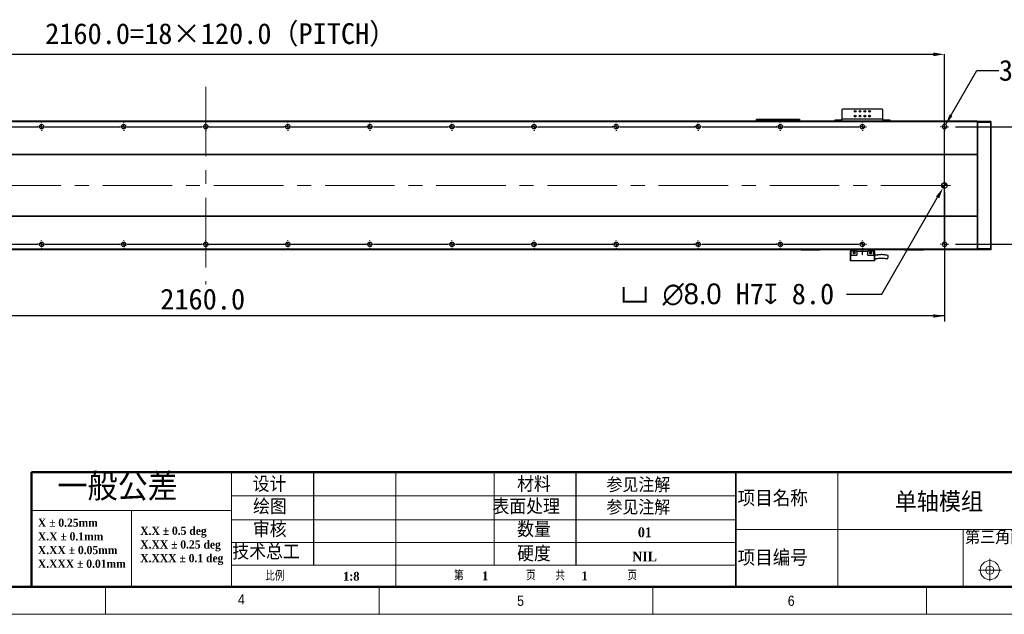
# Model space of a CAD drawing. Header units: millimetres. Extents: x 40 to 3331, y 40 to 2336.
# Tile 5 of 11: x 1154 to 2594, y 40 to 909. Entities that reach past the tile are written whole.
import ezdxf

# ---------------------------------------------------------------- set-up
doc = ezdxf.new("R2010")
doc.units = ezdxf.units.MM
doc.header["$LTSCALE"] = 8
doc.header["$PDSIZE"] = -1
doc.linetypes.add('CENTERX2', pattern=[20.32, 12.7, -2.54, 2.54, -2.54])
doc.layers.add('DIMNS', color=7, linetype='Continuous')
doc.styles.add('SLDTEXTSTYLE0', font='Gothic.ttf', dxfattribs={"width": 0.913})
doc.styles.add('SLDTEXTSTYLE1', font='timesbd.ttf', dxfattribs={"width": 0.933})
doc.styles.add('SLDTEXTSTYLE2', font='txt', dxfattribs={"bigfont": 'bigfont'})
doc.styles.add('SLDTEXTSTYLE3', font='txt', dxfattribs={"bigfont": 'bigfont'})
doc.styles.add('SLDTEXTSTYLE6', font='timesbd.ttf', dxfattribs={"width": 0.933, "bigfont": 'bigfont'})
doc.styles.add('SLDTEXTSTYLE7', font='txt')
doc.dimstyles.new('SLDDIMSTYLE0', dxfattribs={"dimtxt": 30.4, "dimasz": 16, "dimexe": 0, "dimexo": 0.0625, "dimgap": 7.6, "dimtad": 2, "dimdec": 1, "dimrnd": 1e-09, "dimzin": 4, "dimdsep": 46, "dimtxsty": 'SLDTEXTSTYLE7', "dimsah": 1, "dimcen": 0.09, "dimadec": 0, "dimazin": 1, "dimtfac": 1, "dimtdec": 1, "dimtmove": 0, "dimatfit": 0, "dimfxl": 0, "dimfrac": 2, "dimtolj": 1, "dimtzin": 12, "dimarcsym": 0})
doc.dimstyles.new('SLDDIMSTYLE1', dxfattribs={"dimtxt": 30.4, "dimasz": 16, "dimexe": 0, "dimexo": 0.0625, "dimgap": 7.6, "dimtad": 2, "dimdec": 1, "dimrnd": 1e-09, "dimzin": 4, "dimdsep": 46, "dimtxsty": 'SLDTEXTSTYLE7', "dimsah": 1, "dimcen": 0.09, "dimadec": 0, "dimazin": 1, "dimtfac": 1, "dimtdec": 1, "dimtofl": 0, "dimtmove": 0, "dimatfit": 3, "dimfxl": 0, "dimfrac": 2, "dimtolj": 1, "dimtzin": 12, "dimarcsym": 0})
doc.dimstyles.new('SLDDIMSTYLE5', dxfattribs={"dimtxt": 30.4, "dimasz": 16, "dimexe": 0, "dimexo": 0.0625, "dimgap": 7.6, "dimtad": 0, "dimtih": 1, "dimtoh": 1, "dimdec": 1, "dimrnd": 1e-09, "dimzin": 4, "dimdsep": 46, "dimtxsty": 'SLDTEXTSTYLE7', "dimsah": 1, "dimcen": 0, "dimadec": 0, "dimazin": 1, "dimtfac": 1, "dimtdec": 1, "dimtofl": 0, "dimtmove": 0, "dimatfit": 3, "dimfxl": 0, "dimfrac": 2, "dimtolj": 1, "dimtzin": 12, "dimarcsym": 0})
doc.dimstyles.new('SLDDIMSTYLE8', dxfattribs={"dimtxt": 30.4, "dimasz": 16, "dimexe": 0, "dimexo": 0.0625, "dimgap": 7.6, "dimtad": 0, "dimtih": 1, "dimtoh": 1, "dimdec": 1, "dimrnd": 1e-09, "dimzin": 12, "dimdsep": 46, "dimtxsty": 'SLDTEXTSTYLE7', "dimsah": 1, "dimcen": 0, "dimadec": 0, "dimazin": 3, "dimtfac": 1, "dimtdec": 1, "dimtofl": 0, "dimtmove": 0, "dimatfit": 3, "dimfxl": 0, "dimfrac": 2, "dimtolj": 1, "dimtzin": 12, "dimarcsym": 0})

# ---------------------------------------------------------------- blocks, each defined once
blk = doc.blocks.new('SW_NOTE_0')
at = {"color": 0, "linetype": 'Continuous', "lineweight": 0, "char_height": 12, "attachment_point": 1, "style": 'SLDTEXTSTYLE1'}
for s, insert in [('X.X ± 0.5 deg', (0, 15.8)), ('X.XX ± 0.25 deg', (0, -4.2)), ('X.XXX ± 0.1 deg', (0, -24.2))]:
    blk.add_mtext(s, dxfattribs=dict(at, insert=insert))
blk = doc.blocks.new('SW_NOTE_1')
at = {"color": 0, "linetype": 'Continuous', "lineweight": 0, "char_height": 12, "attachment_point": 1, "style": 'SLDTEXTSTYLE1'}
for s, insert in [('X ± 0.25mm ', (0, 15.8)), ('X.X ± 0.1mm', (0, -4.2))]:
    blk.add_mtext(s, dxfattribs=dict(at, insert=insert))
blk = doc.blocks.new('SW_NOTE_2')
at = {"color": 0, "linetype": 'Continuous', "lineweight": 0, "char_height": 12, "attachment_point": 1, "style": 'SLDTEXTSTYLE1'}
for s, insert in [('X.XX ± 0.05mm', (0, 15.8)), ('X.XXX ± 0.01mm', (0, -4.2))]:
    blk.add_mtext(s, dxfattribs=dict(at, insert=insert))
blk = doc.blocks.new('_D_23')
at = {"layer": 'DIMNS'}
for p, q in [((346.3, 650.3), (346.3, 468.2)), ((2506.3, 656.8), (2506.3, 468.2)), ((2506.3, 476.2), (346.3, 476.2))]:
    blk.add_line(p, q, dxfattribs=at)
for points in [[(346.3, 476.2), (362.3, 473.8), (362.3, 478.6)], [(2506.3, 476.2), (2490.3, 478.6), (2490.3, 473.8)]]:
    blk.add_solid(points, dxfattribs=at)
at = {"layer": 'DIMNS', "insert": (1359.8, 516.1), "char_height": 30.4, "attachment_point": 1, "style": 'SLDTEXTSTYLE7'}
blk.add_mtext('2160.0', dxfattribs=at)
blk = doc.blocks.new('_D_24')
at = {"layer": 'Defpoints', "color": 0}
for p in [(2504.3, 663.5), (2508.3, 670.4)]:
    blk.add_point(p, dxfattribs=at)
at = {"layer": 'DIMNS', "color": 0, "lineweight": -2}
for p, q in [((2414.6, 508), (2496.3, 649.7)), ((2363, 508), (2414.6, 508))]:
    blk.add_line(p, q, dxfattribs=at)
at = {"layer": 'DIMNS', "color": 0}
blk.add_solid([(2494, 651), (2498.7, 648.3), (2504.3, 663.5)], dxfattribs=at)
at = {"layer": 'DIMNS', "color": 0, "insert": (2033.1, 523.8), "char_height": 30.4, "attachment_point": 1, "style": 'SLDTEXTSTYLE7'}
blk.add_mtext('\\A1;{\\fGDT|b0|i0|c134|p2;v} {\\fMS PGothic|b0|i0|c128|p34;∅8.0} H7{\\fGDT|b0|i0|c134|p2;x} 8.0', dxfattribs=at)
blk = doc.blocks.new('_D_26')
at = {"layer": 'DIMNS'}
for p, q in [((2508, 755.8), (2553.9, 835.3)), ((2553.9, 835.3), (2585.9, 835.3))]:
    blk.add_line(p, q, dxfattribs=at)
blk.add_solid([(2508, 755.8), (2518.1, 768.5), (2513.9, 770.9)], dxfattribs=at)
at = {"layer": 'DIMNS', "char_height": 30.4, "attachment_point": 1, "style": 'SLDTEXTSTYLE7'}
for s, insert in [('38X ', (2585.9, 850.6)), ('%%c', (2665, 850.3)), (' 6.6 THROUGH HOLE', (2712, 850.6))]:
    blk.add_mtext(s, dxfattribs=dict(at, insert=insert))
blk = doc.blocks.new('_D_27')
at = {"layer": 'DIMNS'}
for p, q in [((2522.3, 753), (2662.3, 753)), ((2654.3, 753), (2654.3, 581)), ((2522.3, 581), (2662.3, 581))]:
    blk.add_line(p, q, dxfattribs=at)
for points in [[(2654.3, 753), (2651.9, 737), (2656.7, 737)], [(2654.3, 581), (2656.7, 597), (2651.9, 597)]]:
    blk.add_solid(points, dxfattribs=at)
at = {"layer": 'DIMNS', "insert": (2614.5, 623.7), "char_height": 30.4, "attachment_point": 1, "rotation": 90, "style": 'SLDTEXTSTYLE7'}
blk.add_mtext('172.0', dxfattribs=at)
blk = doc.blocks.new('_D_28')
at = {"layer": 'Defpoints', "color": 0}
for p in [(2506.3, 858.8), (346.3, 758.8), (2506.3, 581)]:
    blk.add_point(p, dxfattribs=at)
at = {"layer": 'DIMNS', "color": 0, "lineweight": -2}
for p, q in [((346.3, 758.9), (346.3, 858.8)), ((362.3, 858.8), (2490.3, 858.8)), ((2506.3, 581), (2506.3, 858.8))]:
    blk.add_line(p, q, dxfattribs=at)
at = {"layer": 'DIMNS', "color": 0}
for points in [[(362.3, 861.4), (362.3, 856.1), (346.3, 858.8)], [(2490.3, 861.4), (2490.3, 856.1), (2506.3, 858.8)]]:
    blk.add_solid(points, dxfattribs=at)
at = {"layer": 'DIMNS', "color": 0, "insert": (1448.2, 904.3), "char_height": 30.4, "attachment_point": 2, "style": 'SLDTEXTSTYLE7'}
blk.add_mtext('\\A1;2160.0=18×120.0（PITCH）', dxfattribs=at)
blk = doc.blocks.new('SW_CENTERMARKSYMBOL_8')
at = {"layer": 'DIMNS', "color": 0}
for p, q in [((720, 5.08), (720, 5.84)), ((720, 0), (720, 2.54)), ((720, 0), (720, 2.54)), ((720, 0), (720, 2.54)), ((720, 0), (720, 2.54)), ((720, 0), (720, 2.54)), ((720, 0), (720, 2.54)), ((720, 0), (720, 2.54)), ((840, 5.08), (840, 5.84)), ((840, 0), (840, 2.54)), ((840, 0), (840, 2.54)), ((840, 0), (840, 2.54)), ((840, 0), (840, 2.54)), ((840, 0), (840, 2.54)), ((840, 0), (840, 2.54)), ((840, 0), (840, 2.54)), ((840, 0), (840, 2.54)), ((960, 5.08), (960, 5.84)), ((960, 0), (960, 2.54)), ((960, 0), (960, 2.54)), ((960, 0), (960, 2.54)), ((960, 0), (960, 2.54)), ((960, 0), (960, 2.54)), ((960, 0), (960, 2.54)), ((960, 0), (960, 2.54)), ((960, 0), (960, 2.54)), ((960, 0), (960, 2.54)), ((1080, 5.08), (1080, 5.84)), ((1080, 0), (1080, 2.54)), ((1080, 0), (1080, 2.54)), ((1080, 0), (1080, 2.54)), ((1080, 0), (1080, 2.54)), ((1080, 0), (1080, 2.54)), ((1080, 0), (1080, 2.54)), ((1080, 0), (1080, 2.54)), ((1080, 0), (1080, 2.54)), ((1200, 5.08), (1200, 5.84)), ((1200, 0), (1200, 2.54)), ((1200, 0), (1200, 2.54)), ((1200, 0), (1200, 2.54)), ((1200, 0), (1200, 2.54)), ((1200, 0), (1200, 2.54)), ((1200, 0), (1200, 2.54)), ((1200, 0), (1200, 2.54)), ((1320, 5.08), (1320, 5.84)), ((1320, 0), (1320, 2.54)), ((1320, 0), (1320, 2.54)), ((1320, 0), (1320, 2.54)), ((1320, 0), (1320, 2.54)), ((1320, 0), (1320, 2.54)), ((1320, 0), (1320, 2.54)), ((1440, 5.08), (1440, 5.84)), ((1440, 0), (1440, 2.54)), ((1440, 0), (1440, 2.54)), ((1440, 0), (1440, 2.54)), ((1440, 0), (1440, 2.54)), ((1440, 0), (1440, 2.54)), ((1560, 5.08), (1560, 5.84)), ((1560, 0), (1560, 2.54)), ((1560, 0), (1560, 2.54)), ((1560, 0), (1560, 2.54)), ((1560, 0), (1560, 2.54)), ((1680, 5.08), (1680, 5.84)), ((1680, 0), (1680, 2.54)), ((1680, 0), (1680, 2.54)), ((1680, 0), (1680, 2.54)), ((1800, 5.08), (1800, 5.84)), ((1800, 0), (1800, 2.54)), ((1800, 0), (1800, 2.54)), ((1920, 5.08), (1920, 5.84)), ((1920, 0), (1920, 2.54)), ((605.08, 0), (714.92, 0)), ((714.92, 0), (714.16, 0)), ((720, 0), (717.46, 0)), ((720, 0), (717.46, 0)), ((720, 0), (717.46, 0)), ((720, 0), (717.46, 0)), ((720, 0), (717.46, 0)), ((720, 0), (717.46, 0)), ((720, 0), (717.46, 0)), ((720, 0), (720, -2.54)), ((720, 0), (722.54, 0)), ((720, 0), (720, -2.54)), ((720, 0), (722.54, 0)), ((720, 0), (720, -2.54)), ((720, 0), (722.54, 0)), ((720, 0), (720, -2.54)), ((720, 0), (722.54, 0)), ((720, 0), (720, -2.54)), ((720, 0), (722.54, 0)), ((720, 0), (720, -2.54)), ((720, 0), (722.54, 0)), ((720, 0), (720, -2.54)), ((720, 0), (722.54, 0)), ((720, -5.08), (720, -5.84)), ((725.08, 0), (725.84, 0)), ((725.08, 0), (834.92, 0)), ((834.92, 0), (834.16, 0)), ((840, 0), (837.46, 0)), ((840, 0), (837.46, 0)), ((840, 0), (837.46, 0)), ((840, 0), (837.46, 0)), ((840, 0), (837.46, 0)), ((840, 0), (837.46, 0)), ((840, 0), (837.46, 0)), ((840, 0), (837.46, 0)), ((840, 0), (840, -2.54)), ((840, 0), (842.54, 0)), ((840, 0), (840, -2.54)), ((840, 0), (842.54, 0)), ((840, 0), (840, -2.54)), ((840, 0), (842.54, 0)), ((840, 0), (840, -2.54)), ((840, 0), (842.54, 0)), ((840, 0), (840, -2.54)), ((840, 0), (842.54, 0)), ((840, 0), (840, -2.54)), ((840, 0), (842.54, 0)), ((840, 0), (840, -2.54)), ((840, 0), (842.54, 0)), ((840, 0), (840, -2.54)), ((840, 0), (842.54, 0)), ((840, -5.08), (840, -5.84)), ((845.08, 0), (845.84, 0)), ((845.08, 0), (954.92, 0)), ((954.92, 0), (954.16, 0)), ((960, 0), (957.46, 0)), ((960, 0), (957.46, 0)), ((960, 0), (957.46, 0)), ((960, 0), (957.46, 0)), ((960, 0), (957.46, 0)), ((960, 0), (957.46, 0)), ((960, 0), (957.46, 0)), ((960, 0), (957.46, 0)), ((960, 0), (957.46, 0)), ((960, 0), (960, -2.54)), ((960, 0), (962.54, 0)), ((960, 0), (960, -2.54)), ((960, 0), (962.54, 0)), ((960, 0), (960, -2.54)), ((960, 0), (962.54, 0)), ((960, 0), (960, -2.54)), ((960, 0), (962.54, 0)), ((960, 0), (960, -2.54)), ((960, 0), (962.54, 0)), ((960, 0), (960, -2.54)), ((960, 0), (962.54, 0)), ((960, 0), (960, -2.54)), ((960, 0), (962.54, 0)), ((960, 0), (960, -2.54)), ((960, 0), (962.54, 0)), ((960, 0), (960, -2.54)), ((960, 0), (962.54, 0)), ((960, -5.08), (960, -5.84)), ((965.08, 0), (965.84, 0)), ((965.08, 0), (1074.92, 0)), ((1074.92, 0), (1074.16, 0)), ((1080, 0), (1077.46, 0)), ((1080, 0), (1077.46, 0)), ((1080, 0), (1077.46, 0)), ((1080, 0), (1077.46, 0)), ((1080, 0), (1077.46, 0)), ((1080, 0), (1077.46, 0)), ((1080, 0), (1077.46, 0)), ((1080, 0), (1077.46, 0)), ((1080, 0), (1080, -2.54)), ((1080, 0), (1082.54, 0)), ((1080, 0), (1080, -2.54)), ((1080, 0), (1082.54, 0)), ((1080, 0), (1080, -2.54)), ((1080, 0), (1082.54, 0)), ((1080, 0), (1080, -2.54)), ((1080, 0), (1082.54, 0)), ((1080, 0), (1080, -2.54)), ((1080, 0), (1082.54, 0)), ((1080, 0), (1080, -2.54)), ((1080, 0), (1082.54, 0)), ((1080, 0), (1080, -2.54)), ((1080, 0), (1082.54, 0)), ((1080, 0), (1080, -2.54)), ((1080, 0), (1082.54, 0)), ((1080, -5.08), (1080, -5.84)), ((1085.08, 0), (1085.84, 0)), ((1085.08, 0), (1194.92, 0)), ((1194.92, 0), (1194.16, 0)), ((1200, 0), (1197.46, 0)), ((1200, 0), (1197.46, 0)), ((1200, 0), (1197.46, 0)), ((1200, 0), (1197.46, 0)), ((1200, 0), (1197.46, 0)), ((1200, 0), (1197.46, 0)), ((1200, 0), (1197.46, 0)), ((1200, 0), (1200, -2.54)), ((1200, 0), (1202.54, 0)), ((1200, 0), (1200, -2.54)), ((1200, 0), (1202.54, 0)), ((1200, 0), (1200, -2.54)), ((1200, 0), (1202.54, 0)), ((1200, 0), (1200, -2.54)), ((1200, 0), (1202.54, 0)), ((1200, 0), (1200, -2.54)), ((1200, 0), (1202.54, 0)), ((1200, 0), (1200, -2.54)), ((1200, 0), (1202.54, 0)), ((1200, 0), (1200, -2.54)), ((1200, 0), (1202.54, 0)), ((1200, -5.08), (1200, -5.84)), ((1205.08, 0), (1205.84, 0)), ((1205.08, 0), (1314.92, 0)), ((1314.92, 0), (1314.16, 0)), ((1320, 0), (1317.46, 0)), ((1320, 0), (1317.46, 0)), ((1320, 0), (1317.46, 0)), ((1320, 0), (1317.46, 0)), ((1320, 0), (1317.46, 0)), ((1320, 0), (1317.46, 0)), ((1320, 0), (1320, -2.54)), ((1320, 0), (1322.54, 0)), ((1320, 0), (1320, -2.54)), ((1320, 0), (1322.54, 0)), ((1320, 0), (1320, -2.54)), ((1320, 0), (1322.54, 0)), ((1320, 0), (1320, -2.54)), ((1320, 0), (1322.54, 0)), ((1320, 0), (1320, -2.54)), ((1320, 0), (1322.54, 0)), ((1320, 0), (1320, -2.54)), ((1320, 0), (1322.54, 0)), ((1320, -5.08), (1320, -5.84)), ((1325.08, 0), (1325.84, 0)), ((1325.08, 0), (1434.92, 0)), ((1434.92, 0), (1434.16, 0)), ((1440, 0), (1437.46, 0)), ((1440, 0), (1437.46, 0)), ((1440, 0), (1437.46, 0)), ((1440, 0), (1437.46, 0)), ((1440, 0), (1437.46, 0)), ((1440, 0), (1440, -2.54)), ((1440, 0), (1442.54, 0)), ((1440, 0), (1440, -2.54)), ((1440, 0), (1442.54, 0)), ((1440, 0), (1440, -2.54)), ((1440, 0), (1442.54, 0)), ((1440, 0), (1440, -2.54)), ((1440, 0), (1442.54, 0)), ((1440, 0), (1440, -2.54)), ((1440, 0), (1442.54, 0)), ((1440, -5.08), (1440, -5.84)), ((1445.08, 0), (1445.84, 0)), ((1445.08, 0), (1554.92, 0)), ((1554.92, 0), (1554.16, 0)), ((1560, 0), (1557.46, 0)), ((1560, 0), (1557.46, 0)), ((1560, 0), (1557.46, 0)), ((1560, 0), (1557.46, 0)), ((1560, 0), (1560, -2.54)), ((1560, 0), (1562.54, 0)), ((1560, 0), (1560, -2.54)), ((1560, 0), (1562.54, 0)), ((1560, 0), (1560, -2.54)), ((1560, 0), (1562.54, 0)), ((1560, 0), (1560, -2.54)), ((1560, 0), (1562.54, 0)), ((1560, -5.08), (1560, -5.84)), ((1565.08, 0), (1565.84, 0)), ((1565.08, 0), (1674.92, 0)), ((1674.92, 0), (1674.16, 0)), ((1680, 0), (1677.46, 0)), ((1680, 0), (1677.46, 0)), ((1680, 0), (1677.46, 0)), ((1680, 0), (1680, -2.54)), ((1680, 0), (1682.54, 0)), ((1680, 0), (1680, -2.54)), ((1680, 0), (1682.54, 0)), ((1680, 0), (1680, -2.54)), ((1680, 0), (1682.54, 0)), ((1680, -5.08), (1680, -5.84)), ((1685.08, 0), (1685.84, 0)), ((1685.08, 0), (1794.92, 0)), ((1794.92, 0), (1794.16, 0)), ((1800, 0), (1797.46, 0)), ((1800, 0), (1797.46, 0)), ((1800, 0), (1800, -2.54)), ((1800, 0), (1802.54, 0)), ((1800, 0), (1800, -2.54)), ((1800, 0), (1802.54, 0)), ((1800, -5.08), (1800, -5.84)), ((1805.08, 0), (1805.84, 0)), ((1805.08, 0), (1914.92, 0)), ((1920, 0), (1917.46, 0)), ((1920, 0), (1920, -2.54)), ((1920, 0), (1922.54, 0)), ((1920, -5.08), (1920, -5.84)), ((1925.08, 0), (1925.84, 0))]:
    blk.add_line(p, q, dxfattribs=at)
blk = doc.blocks.new('SW_CENTERMARKSYMBOL_9')
at = {"layer": 'DIMNS', "color": 0}
for p, q in [((600, 5.08), (600, 5.84)), ((600, 0), (600, 2.54)), ((600, 0), (600, 2.54)), ((600, 0), (600, 2.54)), ((600, 0), (600, 2.54)), ((600, 0), (600, 2.54)), ((600, 0), (600, 2.54)), ((600, 0), (600, 2.54)), ((720, 5.08), (720, 5.84)), ((720, 0), (720, 2.54)), ((720, 0), (720, 2.54)), ((720, 0), (720, 2.54)), ((720, 0), (720, 2.54)), ((720, 0), (720, 2.54)), ((720, 0), (720, 2.54)), ((720, 0), (720, 2.54)), ((720, 0), (720, 2.54)), ((840, 5.08), (840, 5.84)), ((840, 0), (840, 2.54)), ((840, 0), (840, 2.54)), ((840, 0), (840, 2.54)), ((840, 0), (840, 2.54)), ((840, 0), (840, 2.54)), ((840, 0), (840, 2.54)), ((840, 0), (840, 2.54)), ((840, 0), (840, 2.54)), ((840, 0), (840, 2.54)), ((960, 5.08), (960, 5.84)), ((960, 0), (960, 2.54)), ((960, 0), (960, 2.54)), ((960, 0), (960, 2.54)), ((960, 0), (960, 2.54)), ((960, 0), (960, 2.54)), ((960, 0), (960, 2.54)), ((960, 0), (960, 2.54)), ((960, 0), (960, 2.54)), ((1080, 5.08), (1080, 5.84)), ((1080, 0), (1080, 2.54)), ((1080, 0), (1080, 2.54)), ((1080, 0), (1080, 2.54)), ((1080, 0), (1080, 2.54)), ((1080, 0), (1080, 2.54)), ((1080, 0), (1080, 2.54)), ((1080, 0), (1080, 2.54)), ((1200, 5.08), (1200, 5.84)), ((1200, 0), (1200, 2.54)), ((1200, 0), (1200, 2.54)), ((1200, 0), (1200, 2.54)), ((1200, 0), (1200, 2.54)), ((1200, 0), (1200, 2.54)), ((1200, 0), (1200, 2.54)), ((1320, 5.08), (1320, 5.84)), ((1320, 0), (1320, 2.54)), ((1320, 0), (1320, 2.54)), ((1320, 0), (1320, 2.54)), ((1320, 0), (1320, 2.54)), ((1320, 0), (1320, 2.54)), ((1440, 5.08), (1440, 5.84)), ((1440, 0), (1440, 2.54)), ((1440, 0), (1440, 2.54)), ((1440, 0), (1440, 2.54)), ((1440, 0), (1440, 2.54)), ((1560, 5.08), (1560, 5.84)), ((1560, 0), (1560, 2.54)), ((1560, 0), (1560, 2.54)), ((1560, 0), (1560, 2.54)), ((1680, 5.08), (1680, 5.84)), ((1680, 0), (1680, 2.54)), ((1680, 0), (1680, 2.54)), ((1800, 5.08), (1800, 5.84)), ((1800, 0), (1800, 2.54)), ((485.08, 0), (594.92, 0)), ((594.92, 0), (594.16, 0)), ((600, 0), (597.46, 0)), ((600, 0), (597.46, 0)), ((600, 0), (597.46, 0)), ((600, 0), (597.46, 0)), ((600, 0), (597.46, 0)), ((600, 0), (597.46, 0)), ((600, 0), (597.46, 0)), ((600, 0), (600, -2.54)), ((600, 0), (602.54, 0)), ((600, 0), (600, -2.54)), ((600, 0), (602.54, 0)), ((600, 0), (600, -2.54)), ((600, 0), (602.54, 0)), ((600, 0), (600, -2.54)), ((600, 0), (602.54, 0)), ((600, 0), (600, -2.54)), ((600, 0), (602.54, 0)), ((600, 0), (600, -2.54)), ((600, 0), (602.54, 0)), ((600, 0), (600, -2.54)), ((600, 0), (602.54, 0)), ((600, -5.08), (600, -5.84)), ((605.08, 0), (605.84, 0)), ((605.08, 0), (714.92, 0)), ((714.92, 0), (714.16, 0)), ((720, 0), (717.46, 0)), ((720, 0), (717.46, 0)), ((720, 0), (717.46, 0)), ((720, 0), (717.46, 0)), ((720, 0), (717.46, 0)), ((720, 0), (717.46, 0)), ((720, 0), (717.46, 0)), ((720, 0), (717.46, 0)), ((720, 0), (720, -2.54)), ((720, 0), (722.54, 0)), ((720, 0), (720, -2.54)), ((720, 0), (722.54, 0)), ((720, 0), (720, -2.54)), ((720, 0), (722.54, 0)), ((720, 0), (720, -2.54)), ((720, 0), (722.54, 0)), ((720, 0), (720, -2.54)), ((720, 0), (722.54, 0)), ((720, 0), (720, -2.54)), ((720, 0), (722.54, 0)), ((720, 0), (720, -2.54)), ((720, 0), (722.54, 0)), ((720, 0), (720, -2.54)), ((720, 0), (722.54, 0)), ((720, -5.08), (720, -5.84)), ((725.08, 0), (725.84, 0)), ((725.08, 0), (834.92, 0)), ((834.92, 0), (834.16, 0)), ((840, 0), (837.46, 0)), ((840, 0), (837.46, 0)), ((840, 0), (837.46, 0)), ((840, 0), (837.46, 0)), ((840, 0), (837.46, 0)), ((840, 0), (837.46, 0)), ((840, 0), (837.46, 0)), ((840, 0), (837.46, 0)), ((840, 0), (837.46, 0)), ((840, 0), (840, -2.54)), ((840, 0), (842.54, 0)), ((840, 0), (840, -2.54)), ((840, 0), (842.54, 0)), ((840, 0), (840, -2.54)), ((840, 0), (842.54, 0)), ((840, 0), (840, -2.54)), ((840, 0), (842.54, 0)), ((840, 0), (840, -2.54)), ((840, 0), (842.54, 0)), ((840, 0), (840, -2.54)), ((840, 0), (842.54, 0)), ((840, 0), (840, -2.54)), ((840, 0), (842.54, 0)), ((840, 0), (840, -2.54)), ((840, 0), (842.54, 0)), ((840, 0), (840, -2.54)), ((840, 0), (842.54, 0)), ((840, -5.08), (840, -5.84)), ((845.08, 0), (845.84, 0)), ((845.08, 0), (954.92, 0)), ((954.92, 0), (954.16, 0)), ((960, 0), (957.46, 0)), ((960, 0), (957.46, 0)), ((960, 0), (957.46, 0)), ((960, 0), (957.46, 0)), ((960, 0), (957.46, 0)), ((960, 0), (957.46, 0)), ((960, 0), (957.46, 0)), ((960, 0), (957.46, 0)), ((960, 0), (960, -2.54)), ((960, 0), (962.54, 0)), ((960, 0), (960, -2.54)), ((960, 0), (962.54, 0)), ((960, 0), (960, -2.54)), ((960, 0), (962.54, 0)), ((960, 0), (960, -2.54)), ((960, 0), (962.54, 0)), ((960, 0), (960, -2.54)), ((960, 0), (962.54, 0)), ((960, 0), (960, -2.54)), ((960, 0), (962.54, 0)), ((960, 0), (960, -2.54)), ((960, 0), (962.54, 0)), ((960, 0), (960, -2.54)), ((960, 0), (962.54, 0)), ((960, -5.08), (960, -5.84)), ((965.08, 0), (965.84, 0)), ((965.08, 0), (1074.92, 0)), ((1074.92, 0), (1074.16, 0)), ((1080, 0), (1077.46, 0)), ((1080, 0), (1077.46, 0)), ((1080, 0), (1077.46, 0)), ((1080, 0), (1077.46, 0)), ((1080, 0), (1077.46, 0)), ((1080, 0), (1077.46, 0)), ((1080, 0), (1077.46, 0)), ((1080, 0), (1080, -2.54)), ((1080, 0), (1082.54, 0)), ((1080, 0), (1080, -2.54)), ((1080, 0), (1082.54, 0)), ((1080, 0), (1080, -2.54)), ((1080, 0), (1082.54, 0)), ((1080, 0), (1080, -2.54)), ((1080, 0), (1082.54, 0)), ((1080, 0), (1080, -2.54)), ((1080, 0), (1082.54, 0)), ((1080, 0), (1080, -2.54)), ((1080, 0), (1082.54, 0)), ((1080, 0), (1080, -2.54)), ((1080, 0), (1082.54, 0)), ((1080, -5.08), (1080, -5.84)), ((1085.08, 0), (1085.84, 0)), ((1085.08, 0), (1194.92, 0)), ((1194.92, 0), (1194.16, 0)), ((1200, 0), (1197.46, 0)), ((1200, 0), (1197.46, 0)), ((1200, 0), (1197.46, 0)), ((1200, 0), (1197.46, 0)), ((1200, 0), (1197.46, 0)), ((1200, 0), (1197.46, 0)), ((1200, 0), (1200, -2.54)), ((1200, 0), (1202.54, 0)), ((1200, 0), (1200, -2.54)), ((1200, 0), (1202.54, 0)), ((1200, 0), (1200, -2.54)), ((1200, 0), (1202.54, 0)), ((1200, 0), (1200, -2.54)), ((1200, 0), (1202.54, 0)), ((1200, 0), (1200, -2.54)), ((1200, 0), (1202.54, 0)), ((1200, 0), (1200, -2.54)), ((1200, 0), (1202.54, 0)), ((1200, -5.08), (1200, -5.84)), ((1205.08, 0), (1205.84, 0)), ((1205.08, 0), (1314.92, 0)), ((1314.92, 0), (1314.16, 0)), ((1320, 0), (1317.46, 0)), ((1320, 0), (1317.46, 0)), ((1320, 0), (1317.46, 0)), ((1320, 0), (1317.46, 0)), ((1320, 0), (1317.46, 0)), ((1320, 0), (1320, -2.54)), ((1320, 0), (1322.54, 0)), ((1320, 0), (1320, -2.54)), ((1320, 0), (1322.54, 0)), ((1320, 0), (1320, -2.54)), ((1320, 0), (1322.54, 0)), ((1320, 0), (1320, -2.54)), ((1320, 0), (1322.54, 0)), ((1320, 0), (1320, -2.54)), ((1320, 0), (1322.54, 0)), ((1320, -5.08), (1320, -5.84)), ((1325.08, 0), (1325.84, 0)), ((1325.08, 0), (1434.92, 0)), ((1434.92, 0), (1434.16, 0)), ((1440, 0), (1437.46, 0)), ((1440, 0), (1437.46, 0)), ((1440, 0), (1437.46, 0)), ((1440, 0), (1437.46, 0)), ((1440, 0), (1440, -2.54)), ((1440, 0), (1442.54, 0)), ((1440, 0), (1440, -2.54)), ((1440, 0), (1442.54, 0)), ((1440, 0), (1440, -2.54)), ((1440, 0), (1442.54, 0)), ((1440, 0), (1440, -2.54)), ((1440, 0), (1442.54, 0)), ((1440, -5.08), (1440, -5.84)), ((1445.08, 0), (1445.84, 0)), ((1445.08, 0), (1554.92, 0)), ((1554.92, 0), (1554.16, 0)), ((1560, 0), (1557.46, 0)), ((1560, 0), (1557.46, 0)), ((1560, 0), (1557.46, 0)), ((1560, 0), (1560, -2.54)), ((1560, 0), (1562.54, 0)), ((1560, 0), (1560, -2.54)), ((1560, 0), (1562.54, 0)), ((1560, 0), (1560, -2.54)), ((1560, 0), (1562.54, 0)), ((1560, -5.08), (1560, -5.84)), ((1565.08, 0), (1565.84, 0)), ((1565.08, 0), (1674.92, 0)), ((1674.92, 0), (1674.16, 0)), ((1680, 0), (1677.46, 0)), ((1680, 0), (1677.46, 0)), ((1680, 0), (1680, -2.54)), ((1680, 0), (1682.54, 0)), ((1680, 0), (1680, -2.54)), ((1680, 0), (1682.54, 0)), ((1680, -5.08), (1680, -5.84)), ((1685.08, 0), (1685.84, 0)), ((1685.08, 0), (1794.92, 0)), ((1800, 0), (1797.46, 0)), ((1800, 0), (1800, -2.54)), ((1800, 0), (1802.54, 0)), ((1800, -5.08), (1800, -5.84)), ((1805.08, 0), (1805.84, 0))]:
    blk.add_line(p, q, dxfattribs=at)
blk = doc.blocks.new('SW_CENTERMARKSYMBOL_10')
at = {"layer": 'DIMNS', "color": 0}
for p, q in [((-5.08, 0), (-5.84, 0)), ((0, 0), (-2.54, 0)), ((0, 5.08), (0, 5.84)), ((0, 0), (0, 2.54)), ((0, 0), (0, -2.54)), ((0, 0), (2.54, 0)), ((5.08, 0), (5.84, 0)), ((0, -5.08), (0, -5.84))]:
    blk.add_line(p, q, dxfattribs=at)
blk = doc.blocks.new('SW_CENTERMARKSYMBOL_11')
at = {"layer": 'DIMNS', "color": 0}
for p, q in [((-5.08, 0), (-5.84, 0)), ((0, 0), (-2.54, 0)), ((0, 5.08), (0, 5.84)), ((0, 0), (0, 2.54)), ((0, 0), (0, -2.54)), ((0, 0), (2.54, 0)), ((5.08, 0), (5.84, 0)), ((0, -5.08), (0, -5.84))]:
    blk.add_line(p, q, dxfattribs=at)
blk = doc.blocks.new('SW_DOWELSYMBOL_6')
at = {"linetype": 'Continuous', "lineweight": 18}
h = blk.add_hatch(color=0, dxfattribs=at)
edge = h.paths.add_edge_path(flags=0)
edge.add_arc((0, 0), 4, 180, 270)
edge.add_line((0, -4), (0, 0))
edge.add_line((0, 0), (-4, 0))
h = blk.add_hatch(color=0, dxfattribs=at)
edge = h.paths.add_edge_path(flags=0)
edge.add_arc((0, 0), 4, 0, 90)
edge.add_line((0, 4), (0, 0))
edge.add_line((0, 0), (4, 0))
at = {"layer": 'DIMNS', "color": 0}
blk.add_circle((0, 0), 4, dxfattribs=at)

msp = doc.modelspace()

# ---------------------------------------------------------------- linework, layer by layer
at = {"color": 7, "linetype": 'Continuous', "lineweight": 25}
for p, q in [((2357.3486776, 778.7713308), (2356.3486309, 777.7713288)), ((2356.3486309, 777.7713288), (2356.3486309, 763.9713336)), ((2415.3486461, 778.7713308), (2357.3486776, 778.7713308)), ((2416.3486929, 777.7713288), (2415.3486461, 778.7713308)), ((2416.3486929, 763.9713336), (2416.3486929, 777.7713288)), ((2231.3486309, 761.9713295), (2231.3486309, 763.9713336)), ((2231.3486309, 763.9713336), (2232.3486776, 763.9713336)), ((2232.3486776, 763.9713336), (2232.3486776, 761.9713295)), ((2232.3486776, 763.9713336), (2286.3486976, 763.9713336)), ((2286.3486976, 761.9713295), (2286.3486976, 763.9713336)), ((2286.3486976, 763.9713336), (2294.3487138, 763.9713336)), ((2294.3487138, 763.9713336), (2294.3487138, 761.9713295)), ((2346.3486404, 760.9713275), (2346.3486404, 762.9713315)), ((2346.3486404, 762.9713315), (2347.3486871, 762.9713315)), ((2347.3486871, 762.9713315), (2347.3486871, 760.9713275)), ((2347.3486871, 762.9713315), (2355.3487033, 762.9713315)), ((2355.3487033, 762.9713315), (2355.3487033, 760.9713275)), ((2356.3486309, 762.9713315), (2355.3487033, 762.9713315)), ((2416.3486929, 763.9713336), (2356.3486309, 763.9713336)), ((2356.3486309, 760.9713275), (2356.3486309, 763.9713336)), ((2416.3486929, 763.9713336), (2416.3486929, 760.9713275)), ((2417.3487396, 762.9713315), (2416.3486929, 762.9713315)), ((2417.3487396, 762.9713315), (2417.3487396, 760.9713275)), ((2417.3487396, 762.9713315), (2425.3486366, 762.9713315)), ((2425.3486366, 760.9713275), (2425.3486366, 762.9713315)), ((2425.3486366, 762.9713315), (2426.3486833, 762.9713315)), ((2426.3486833, 762.9713315), (2426.3486833, 760.9713275)), ((2554.3487043, 760.9713275), (298.3486623, 760.9713275)), ((2554.3487043, 759.9713329), (298.3486623, 759.9713329)), ((2232.3486776, 761.9713295), (2231.3486309, 761.9713295)), ((2232.3486776, 761.9713295), (2286.3486976, 761.9713295)), ((2259.348628, 760.9713275), (2259.348628, 761.9713295)), ((2294.3487138, 761.9713295), (2286.3486976, 761.9713295)), ((2294.3487138, 761.9713295), (2294.3487138, 760.9713275)), ((2554.3487043, 760.6713299), (2554.6486349, 760.9713275)), ((2554.3487043, 760.9713275), (2554.3487043, 759.9713329)), ((2554.3487043, 759.9713329), (2554.3487043, 712.4713298)), ((2554.3487043, 758.8470701), (2554.6486349, 758.9713309)), ((2554.6486349, 760.9713275), (2554.6486349, 758.9713309)), ((2554.6486349, 760.9713275), (2574.0486354, 760.9713275)), ((2554.6486349, 758.9713309), (2554.6486349, 574.9713305)), ((2574.0486354, 758.9713309), (2554.6486349, 758.9713309)), ((2574.0486354, 758.9713309), (2574.0486354, 760.9713275)), ((2574.3486852, 760.6713299), (2574.0486354, 760.9713275)), ((2574.0486354, 574.9713305), (2574.0486354, 758.9713309)), ((2574.3486852, 758.8470701), (2574.0486354, 758.9713309)), ((2574.3486852, 760.6713299), (2574.3486852, 758.8470701)), ((2574.3486852, 758.8470701), (2574.3486852, 575.0955913)), ((2554.3487043, 712.4713298), (298.3486623, 712.4713298)), ((2554.3487043, 711.9713288), (298.3486623, 711.9713288)), ((2554.3487043, 712.4713298), (2554.3487043, 711.9713288)), ((2554.3487043, 711.9713288), (2554.3487043, 621.9713289)), ((2554.3487043, 621.9713289), (298.3486623, 621.9713289)), ((2554.3487043, 621.4713316), (298.3486623, 621.4713316)), ((2554.3487043, 621.9713289), (2554.3487043, 621.4713316)), ((2554.3487043, 621.4713316), (2554.3487043, 573.9713285)), ((2554.3487043, 573.9713285), (298.3486623, 573.9713285)), ((2554.3487043, 572.9713339), (298.3486623, 572.9713339)), ((2296.8486518, 572.7713305), (2296.8486518, 572.9713339)), ((2296.8486518, 572.7713305), (2297.1487016, 572.4713329)), ((2296.8486518, 572.7713305), (2297.8486986, 572.7713305)), ((2297.9729147, 572.4713329), (2297.1487016, 572.4713329)), ((2297.8486986, 572.9713339), (2297.8486986, 572.7713305)), ((2297.9729147, 572.4713329), (2297.8486986, 572.7713305)), ((2297.8486986, 572.7713305), (2323.8487215, 572.7713305)), ((2323.7243862, 572.4713329), (2297.9729147, 572.4713329)), ((2323.7243862, 572.4713329), (2323.8487215, 572.7713305)), ((2324.5487184, 572.4713329), (2323.7243862, 572.4713329)), ((2323.8487215, 572.7713305), (2323.8487215, 572.9713339)), ((2323.8487215, 572.7713305), (2324.848649, 572.7713305)), ((2324.5487184, 572.4713329), (2324.848649, 572.7713305)), ((2324.848649, 572.9713339), (2324.848649, 572.7713305)), ((2369.5486755, 571.0713316), (2368.3487148, 571.0713316)), ((2368.3487148, 571.0713316), (2368.3487148, 556.6713337)), ((2369.3486423, 571.0713316), (2369.3486423, 572.9713339)), ((2369.5486755, 565.0713269), (2369.3486423, 565.0713269)), ((2369.3486423, 556.6713337), (2369.3486423, 565.0713269)), ((2378.3487053, 571.0713316), (2369.5486755, 571.0713316)), ((2369.5486755, 571.0713316), (2369.5486755, 565.0713269)), ((2369.5486755, 565.0713269), (2378.3487053, 565.0713269)), ((2378.3487053, 571.0713316), (2386.0987396, 571.0713316)), ((2378.3487053, 571.0713316), (2378.3487053, 565.0713269)), ((2386.5987033, 571.0713316), (2386.0987396, 571.0713316)), ((2386.0987396, 571.0713316), (2386.0987396, 566.3213331)), ((2386.5987033, 571.0713316), (2394.3487377, 571.0713316)), ((2386.5987033, 566.3213331), (2386.5987033, 571.0713316)), ((2394.3487377, 565.0713269), (2394.3487377, 571.0713316)), ((2403.1486482, 571.0713316), (2394.3487377, 571.0713316)), ((2394.3487377, 565.0713269), (2403.1486482, 565.0713269)), ((2399.357912, 569.1225503), (2399.4892807, 568.7185425)), ((2403.1486482, 565.0713269), (2403.1486482, 571.0713316)), ((2404.3487281, 571.0713316), (2403.1486482, 571.0713316)), ((2403.3486814, 565.0713269), (2403.1486482, 565.0713269)), ((2403.3486814, 571.0713316), (2403.3486814, 572.9713339)), ((2403.3486814, 565.0713269), (2403.3486814, 556.6713337)), ((2404.3487281, 556.6713337), (2404.3487281, 571.0713316)), ((2447.8486747, 572.7713305), (2447.8486747, 572.9713339)), ((2447.8486747, 572.7713305), (2448.8487215, 572.7713305)), ((2447.8486747, 572.7713305), (2448.1487245, 572.4713329)), ((2448.9729375, 572.4713329), (2448.1487245, 572.4713329)), ((2448.8487215, 572.9713339), (2448.8487215, 572.7713305)), ((2448.9729375, 572.4713329), (2448.8487215, 572.7713305)), ((2448.8487215, 572.7713305), (2474.8486251, 572.7713305)), ((2474.7244091, 572.4713329), (2448.9729375, 572.4713329)), ((2474.7244091, 572.4713329), (2474.8486251, 572.7713305)), ((2475.5487413, 572.4713329), (2474.7244091, 572.4713329)), ((2474.8486251, 572.7713305), (2474.8486251, 572.9713339)), ((2474.8486251, 572.7713305), (2475.8486719, 572.7713305)), ((2475.5487413, 572.4713329), (2475.8486719, 572.7713305)), ((2475.8486719, 572.9713339), (2475.8486719, 572.7713305)), ((2554.3487043, 575.0955913), (2554.6486349, 574.9713305)), ((2554.3487043, 573.9713285), (2554.3487043, 572.9713339)), ((2554.3487043, 573.2713316), (2554.6486349, 572.9713339)), ((2554.6486349, 574.9713305), (2554.6486349, 572.9713339)), ((2554.6486349, 574.9713305), (2574.0486354, 574.9713305)), ((2574.0486354, 572.9713339), (2554.6486349, 572.9713339)), ((2574.3486852, 575.0955913), (2574.0486354, 574.9713305)), ((2574.0486354, 572.9713339), (2574.0486354, 574.9713305)), ((2574.3486852, 573.2713316), (2574.0486354, 572.9713339)), ((2574.3486852, 575.0955913), (2574.3486852, 573.2713316)), ((2369.3486423, 556.6713337), (2368.3487148, 556.6713337)), ((2403.3486814, 556.6713337), (2369.3486423, 556.6713337)), ((2404.3487281, 556.6713337), (2403.3486814, 556.6713337))]:
    msp.add_line(p, q, dxfattribs=at)
at = {"color": 8, "linetype": 'Continuous', "lineweight": 25}
for p, q in [((2384.0986461, 768.4713278), (2381.5987081, 768.4713278)), ((2391.0987348, 768.4713278), (2388.5986776, 768.4713278))]:
    msp.add_line(p, q, dxfattribs=at)
at = {"color": 7, "linetype": 'Continuous', "lineweight": 50}
for p, q in [((1171.7559834, 248), (1171.7559834, 80)), ((1171.7559834, 248), (1464, 248)), ((3280, 248), (1464, 248)), ((80, 80), (3280, 80))]:
    msp.add_line(p, q, dxfattribs=at)
at = {"color": 7, "linetype": 'Continuous', "lineweight": 18}
for p, q in [((1464, 248), (1464, 220)), ((1464, 192), (1464, 248)), ((1464, 220), (1464, 248)), ((1704.336839, 248), (1704.336839, 80)), ((1848, 248), (1848, 112.0474543)), ((2350.6031435, 248), (2350.6031435, 80)), ((1464, 192), (1464, 220)), ((1464, 213.2644636), (2201.4758613, 213.2644636)), ((1464, 192), (1171.7559834, 192)), ((1317.8779917, 192), (1317.8779917, 80)), ((1464, 192), (1464, 80)), ((1464, 178.0393756), (2201.4758613, 178.0393756)), ((2201.4758613, 164), (2674.0064972, 164)), ((2533.8235685, 164), (2533.8235685, 80)), ((1464, 145.0437235), (2201.4758613, 145.0437235)), ((2572.6369816, 121.1881967), (2572.6369816, 88.504689)), ((2201.4758613, 112.0474543), (1464, 112.0474543)), ((2555.9987653, 104.5499805), (2589.6093225, 104.5499805)), ((80, 80), (3280, 80)), ((984, 80), (3280, 80)), ((1280, 40), (1280, 80)), ((1680, 40), (1680, 80)), ((2080, 80), (2080, 40)), ((2480, 40), (2480, 80)), ((40, 40), (3320, 40))]:
    msp.add_line(p, q, dxfattribs=at)
at = {"color": 7, "linetype": 'Continuous', "lineweight": 35}
msp.add_line((2201.4758613, 248), (2201.4758613, 80), dxfattribs=at)
at = {"color": 7, "linetype": 'Continuous', "lineweight": 25}
for centre, radius in [((2375.8486833, 775.4713306), 1.25), ((2375.8486833, 768.4713306), 1.25), ((2382.8486833, 775.4713306), 1.25), ((2382.8486833, 768.4713306), 1.25), ((2389.8486833, 775.4713306), 1.25), ((2389.8486833, 768.4713306), 1.25), ((2396.8486833, 775.4713306), 1.25), ((2396.8486833, 768.4713306), 1.25), ((1186.3486833, 752.9713306), 3.3), ((1306.3486833, 752.9713306), 3.3), ((1426.3486833, 752.9713306), 3.3), ((1546.3486833, 752.9713306), 3.3), ((1666.3486833, 752.9713306), 3.3), ((1786.3486833, 752.9713306), 3.3), ((1906.3486833, 752.9713306), 3.3), ((2026.3486833, 752.9713306), 3.3), ((2146.3486833, 752.9713306), 3.3), ((2266.3486833, 752.9713306), 3.3), ((2386.3486833, 752.9713306), 3.3), ((2506.3486833, 752.9713306), 3.3), ((2506.3486833, 666.9713306), 4), ((1186.3486833, 580.9713306), 3.3), ((1306.3486833, 580.9713306), 3.3), ((1426.3486833, 580.9713306), 3.3), ((1546.3486833, 580.9713306), 3.3), ((1666.3486833, 580.9713306), 3.3), ((1786.3486833, 580.9713306), 3.3), ((1906.3486833, 580.9713306), 3.3), ((2026.3486833, 580.9713306), 3.3), ((2146.3486833, 580.9713306), 3.3), ((2266.3486833, 580.9713306), 3.3), ((2386.3486833, 580.9713306), 3.3), ((2506.3486833, 580.9713306), 3.3), ((2374.3486833, 568.5713306), 1.6), ((2398.3486833, 568.5713306), 1.6)]:
    msp.add_circle(centre, radius, dxfattribs=at)
at = {"color": 7, "linetype": 'Continuous', "lineweight": 18}
for radius in [14, 6]:
    msp.add_circle((2572.6369816, 104.5499805), radius, dxfattribs=at)
at = {"color": 7, "linetype": 'Continuous', "lineweight": 25}
msp.add_arc((2386.3486833, 566.3213306), 0.25, 180, 0, dxfattribs=at)
for points, knots in [([(2375.489232, 568.7185425), (2375.5085283, 568.5899787), (2375.5473097, 568.3315925), (2375.4402756, 567.9414292), (2375.2182354, 567.5955699), (2374.8823097, 567.329112), (2374.4644062, 567.1785294), (2374.0068029, 567.1712189), (2373.5718714, 567.3022057), (2373.3405754, 567.4843926), (2373.2318849, 567.5700057)], [0, 0, 0, 0, 0.11473976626, 0.23060270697, 0.35093412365, 0.4758346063, 0.60547079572, 0.73940228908, 0.87754004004, 1, 1, 1, 1]), ([(2374.3302793, 569.8708046), (2374.4721852, 569.8437742), (2374.7553347, 569.7898395), (2375.1088926, 569.5371187), (2375.2881644, 569.2881199), (2375.3496787, 569.1422425), (2375.3579826, 569.1225503)], [0, 0, 0, 0, 0.3223662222, 0.6432277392, 0.9518386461, 1, 1, 1, 1]), ([(2375.3315181, 569.1454533), (2375.3149601, 569.1803137), (2375.2483609, 569.3205277), (2375.0395084, 569.5076942), (2374.7318209, 569.6754948), (2374.4868342, 569.7200547), (2374.3596424, 569.7212843), (2374.3486375, 569.7213907)], [0, 0, 0, 0, 0.096598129, 0.3885338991, 0.6804420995, 0.9723511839, 1, 1, 1, 1]), ([(2398.3486862, 569.7213311), (2398.2327318, 569.7111144), (2398.0007834, 569.6906776), (2397.684431, 569.5304751), (2397.4285153, 569.2904732), (2397.2561968, 568.9832327), (2397.1828848, 568.6391236), (2397.2157542, 568.2886734), (2397.3514216, 567.9639731), (2397.5776514, 567.6943862), (2397.8739557, 567.5045085), (2398.2133723, 567.4115164), (2398.565116, 567.4238805), (2398.897047, 567.5404994), (2399.1797371, 567.7507492), (2399.3848642, 568.0353704), (2399.5034042, 568.3695646), (2399.4939885, 568.6022177), (2399.4892807, 568.7185425)], [0, 0, 0, 0, 0.0624926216, 0.1250066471, 0.1874944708, 0.2499929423, 0.31249647, 0.3749965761, 0.437498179, 0.4999936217, 0.562495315, 0.6249914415, 0.6874978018, 0.7499923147, 0.8124985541, 0.8749958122, 0.9374988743, 1, 1, 1, 1]), ([(2399.4892807, 568.7185425), (2399.5085143, 568.589981), (2399.5471688, 568.331606), (2399.4403706, 567.9414106), (2399.2182693, 567.595573), (2398.8823626, 567.3291104), (2398.4644151, 567.178519), (2398.0067718, 567.1712121), (2397.5718008, 567.3022046), (2397.3405048, 567.4843922), (2397.2318143, 567.5700057)], [0, 0, 0, 0, 0.1147342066, 0.2305856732, 0.3509142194, 0.4758117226, 0.6054448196, 0.7394085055, 0.8775429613, 1, 1, 1, 1]), ([(2397.7267713, 569.5230488), (2397.7943587, 569.5681342), (2397.9800261, 569.691987), (2398.2053718, 569.7099237), (2398.3486862, 569.7213311)], [0, 0, 0, 0, 0.3640242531, 1, 1, 1, 1]), ([(2397.7267713, 569.5230488), (2397.7943587, 569.5681342), (2397.9800261, 569.691987), (2398.2053718, 569.7099237), (2398.3486862, 569.7213311)], [0, 0, 0, 0, 0.3640242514, 1, 1, 1, 1]), ([(2397.7267713, 569.5230488), (2397.7935219, 569.5703683), (2397.9176407, 569.6583562), (2398.0686185, 569.674643), (2398.138401, 569.6821708)], [0, 0, 0, 0, 0.537796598, 1, 1, 1, 1]), ([(2398.3486862, 569.7213311), (2398.2179475, 569.7166792), (2398.0611584, 569.7111005), (2397.9285686, 569.6349822), (2397.9065389, 569.6223352)], [0, 0, 0, 0, 0.8338504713, 1, 1, 1, 1]), ([(2397.9091615, 569.6252335), (2397.9267356, 569.6354088), (2398.0578337, 569.7113143), (2398.2137076, 569.7166825), (2398.3486862, 569.7213311)], [0, 0, 0, 0, 0.1340525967, 1, 1, 1, 1]), ([(2398.330328, 569.8708046), (2398.4721945, 569.8437633), (2398.7553356, 569.7897935), (2399.1088452, 569.5371259), (2399.2884076, 569.2882208), (2399.3496501, 569.1422434), (2399.357912, 569.1225503)], [0, 0, 0, 0, 0.3222953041, 0.6432460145, 0.9518718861, 1, 1, 1, 1]), ([(2423.6612291, 564.8635674), (2422.6911591, 565.0184494), (2420.880312, 565.3075703), (2418.4115301, 565.6912345), (2416.3528665, 565.8599986), (2414.4990078, 565.8988858), (2412.4663269, 565.8181608), (2410.6349863, 565.611371), (2409.1242985, 565.3939215), (2408.1145767, 565.2428637), (2407.0720304, 565.0913441), (2406.0092357, 564.972514), (2405.0914056, 564.8950453), (2404.5421339, 564.9284054), (2404.3487281, 564.9401519)], [0, 0, 0, 0, 0.155775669, 0.2907892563, 0.3967702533, 0.4749938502, 0.5735891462, 0.7047504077, 0.754692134, 0.8070901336, 0.8612100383, 0.9159554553, 0.970406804, 1, 1, 1, 1]), ([(2423.0960579, 559.9645648), (2423.1306107, 559.9506002), (2423.2287336, 559.9109438), (2423.421248, 560.1777648), (2423.6358422, 560.6763008), (2423.8235432, 561.3729348), (2423.9635764, 562.1794194), (2424.0412765, 563.0185875), (2424.0452583, 563.7985904), (2423.9718412, 564.4146735), (2423.8400185, 564.8029429), (2423.7170098, 564.8333352), (2423.6609907, 564.8471761)], [0, 0, 0, 0, 0.057407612, 0.1630254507, 0.2664674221, 0.3699784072, 0.4747878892, 0.5815854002, 0.6902314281, 0.7997760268, 0.9088163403, 1, 1, 1, 1]), ([(2404.3487281, 559.9549461), (2404.583857, 559.9465309), (2405.3016748, 559.9208404), (2406.4470062, 560.009008), (2408.1284877, 560.20216), (2409.8277248, 560.470792), (2411.5044895, 560.7007266), (2412.9526263, 560.8460463), (2414.6392946, 560.9316231), (2416.5496319, 560.8687214), (2418.5874972, 560.6445063), (2420.6970456, 560.2871677), (2422.2440843, 560.0497599), (2423.090455, 559.9198762)], [0, 0, 0, 0, 0.0368636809, 0.1125400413, 0.1785188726, 0.3028060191, 0.3842715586, 0.4445257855, 0.5302895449, 0.6473418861, 0.7447481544, 0.8603540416, 1, 1, 1, 1])]:
    msp.add_open_spline(points, degree=3, knots=knots, dxfattribs=at)
at = {"layer": 'DIMNS', "linetype": 'CENTERX2', "lineweight": 18}
for p, q in [((1426.3486833, 811.4713306), (1426.3486833, 522.4713306)), ((2515.1486833, 666.9713306), (270.8585861, 666.9713306))]:
    msp.add_line(p, q, dxfattribs=at)
at = {"layer": 'DIMNS', "color": 7}
for p, q in [((1584.2007008, 112.0474543), (1584.2007008, 248)), ((1967.4614906, 248), (1967.4614906, 112.0474543))]:
    msp.add_line(p, q, dxfattribs=at)

# ---------------------------------------------------------------- block references
at = {"color": 7, "linetype": 'Continuous', "lineweight": 0}
for name, p in [('SW_NOTE_1', (1180.8686615, 164.1737335)), ('SW_NOTE_0', (1330.5570432, 152.3120833)), ('SW_NOTE_2', (1180.8686615, 124.1737344))]:
    msp.add_blockref(name, p, dxfattribs=at)
at = {"layer": 'DIMNS'}
for name, p in [('SW_CENTERMARKSYMBOL_8', (466.3486833, 752.9713306)), ('SW_CENTERMARKSYMBOL_10', (2506.3486833, 752.9713306)), ('SW_DOWELSYMBOL_6', (2506.3486833, 666.9713306)), ('SW_CENTERMARKSYMBOL_9', (586.3486833, 580.9713306)), ('SW_CENTERMARKSYMBOL_11', (2506.3486833, 580.9713306))]:
    msp.add_blockref(name, p, dxfattribs=at)

# ---------------------------------------------------------------- texts
at = {"color": 7, "linetype": 'Continuous', "lineweight": 0, "attachment_point": 1}
for s, insert, char_height, style in [('一般公差', (1209.5381584, 246.3497749), 40, 'SLDTEXTSTYLE3'), ('设计', (1495.0304099, 241.3756797), 22.4, 'SLDTEXTSTYLE3'), ('材料', (1881.5122528, 241.3756797), 22.4, 'SLDTEXTSTYLE3'), ('参见注解', (2012.291056, 239.6526885), 21.16666667, 'SLDTEXTSTYLE2'), ('项目名称', (2204.0318544, 221.2187739), 23.28333333, 'SLDTEXTSTYLE3'), ('单轴模组', (2433.5196309, 217.9086348), 25.4, 'SLDTEXTSTYLE6'), ('绘图', (1495.5048517, 208.5268063), 22.4, 'SLDTEXTSTYLE3'), ('表面处理', (1845.5643389, 208.5268063), 22.4, 'SLDTEXTSTYLE3'), ('参见注解', (2012.291056, 206.8038151), 21.16666667, 'SLDTEXTSTYLE2'), ('审核', (1495.2404082, 175.1148112), 22.4, 'SLDTEXTSTYLE3'), ('数量', (1881.5744726, 175.1148112), 22.4, 'SLDTEXTSTYLE3'), ('01', (2058.1738948, 167.1093645), 14.4, 'SLDTEXTSTYLE1'), ('技术总工', (1465.166365, 142.3958087), 22.4, 'SLDTEXTSTYLE3'), ('硬度', (1881.5861402, 139.7153961), 22.4, 'SLDTEXTSTYLE3'), ('NIL', (2049.9038947, 131.7099494), 14.4, 'SLDTEXTSTYLE1'), ('项目编号', (2204.0318544, 134.0506042), 23.28333333, 'SLDTEXTSTYLE3'), ('比例', (1513.2601137, 102.0862582), 12.8, 'SLDTEXTSTYLE3'), ('1:8', (1627.0750032, 102.0796202), 12.8, 'SLDTEXTSTYLE1'), ('第        页', (1789.3223946, 102.5651891), 12.8, 'SLDTEXTSTYLE3'), ('1', (1830.3180401, 102.5585511), 12.8, 'SLDTEXTSTYLE1'), ('共        页', (1937.4933412, 102.5651891), 12.8, 'SLDTEXTSTYLE3'), ('1', (1975.7024214, 102.5585511), 12.8, 'SLDTEXTSTYLE1'), ('4', (1473.3333333, 69.1704848), 14.8166667, 'SLDTEXTSTYLE0'), ('5', (1881.5851378, 67.1747364), 14.8166667, 'SLDTEXTSTYLE0'), ('6', (2277.2582016, 67.1747364), 14.8166667, 'SLDTEXTSTYLE0')]:
    msp.add_mtext(s, dxfattribs=dict(at, insert=insert, char_height=char_height, style=style))
at = {"layer": 'DIMNS', "color": 7, "insert": (2536.4839625, 162.4328436), "char_height": 20, "attachment_point": 1, "style": 'SLDTEXTSTYLE3'}
msp.add_mtext('第三角画法', dxfattribs=at)

# ---------------------------------------------------------------- dimensions: what is measured, and where the dimension line sits
at = {"layer": 'DIMNS'}
dim = msp.add_linear_dim(base=(2506.3486833, 858.7713306), p1=(346.3486833, 758.8113306), p2=(2506.3486833, 580.9713306), text='<>=18×120.0（PITCH）', dimstyle='SLDDIMSTYLE1', dxfattribs=at)
dim.commit()
dim.dimension.update_dxf_attribs({"geometry": '_D_28', "text_midpoint": (1448.1695869, 858.7713306), "dimtype": 160})
for p1, p2, text, dimstyle, picture, middle in [((2504.6986833, 750.1134467), (2507.9986833, 755.8292144), '38X <> THROUGH HOLE\\P', 'SLDDIMSTYLE8', '_D_26', (2836.7158778, 835.2705455)), ((2508.3486833, 670.4354322), (2504.3486833, 663.507229), '{\\fGDT|b0|i0|c134|p2;v} {\\fMS PGothic|b0|i0|c128|p34;<>} H7{\\fGDT|b0|i0|c134|p2;x} 8.0', 'SLDDIMSTYLE5', '_D_24', (2194.2781857, 508.0046521))]:
    dim = msp.add_diameter_dim_2p(p1=p1, p2=p2, text=text, dimstyle=dimstyle, dxfattribs=at)
    dim.commit()
    dim.dimension.update_dxf_attribs({"geometry": picture, "text_midpoint": middle, "dimtype": 163})
dim = msp.add_linear_dim(base=(2654.3486833, 580.9713306), p1=(2512.1886833, 752.9713306), p2=(2512.1886833, 580.9713306), angle=90, dimstyle='SLDDIMSTYLE0', dxfattribs=at)
dim.commit()
dim.dimension.update_dxf_attribs({"geometry": '_D_27', "text_midpoint": (2654.3486833, 672.1660646), "dimtype": 160})
dim = msp.add_linear_dim(base=(346.3486833, 476.1712275), p1=(2506.3486833, 666.9713306), p2=(346.3486833, 660.4313306), dimstyle='SLDDIMSTYLE1', dxfattribs=at)
dim.commit()
dim.dimension.update_dxf_attribs({"geometry": '_D_23', "text_midpoint": (1419.2469053, 476.1712275), "dimtype": 160})

doc.saveas('drawing.dxf')
